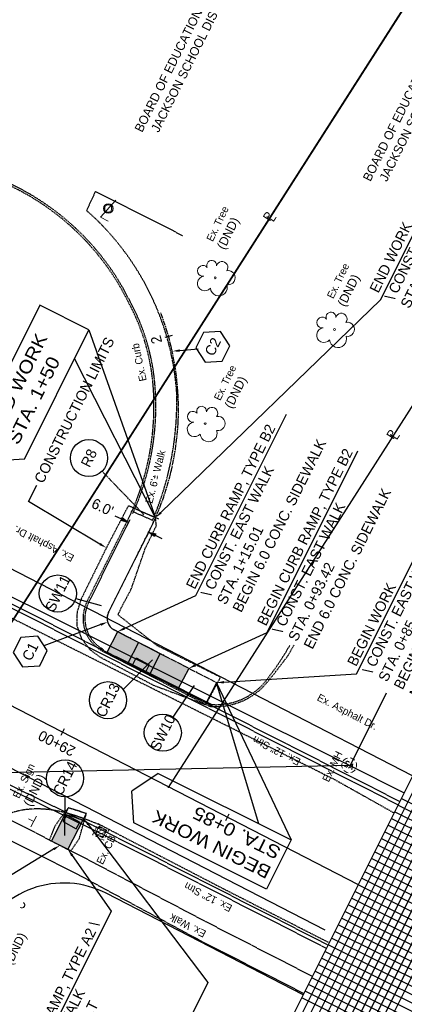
# Model space of a CAD drawing. Header units: feet. Extents: x 2248718 to 2249415, y 438111 to 438924.
# Tile 3 of 7: x 2248952 to 2249056, y 438387 to 438652. Entities that reach past the tile are written whole.
import ezdxf
from ezdxf import colors
from ezdxf.entities.mleader import LeaderData, LeaderLine
from ezdxf.math import Vec2, Vec3

# ---------------------------------------------------------------- set-up
doc = ezdxf.new("R2010")
doc.units = ezdxf.units.FT
doc.header["$MEASUREMENT"] = 0
doc.header["$PDMODE"] = 3
for name, pattern in [('CL', [2, 0.3, -0.15, 1.4, -0.15]), ('DGN Style 3', [0.19312, 0.137943, -0.055177]), ('OhDOT_USTN1', [0.055, 0.014, -0.041]), ('OhDOT_USTN2', [0.11, 0.069, -0.041]), ('OhDOT_USTN3', [0.22, 0.165, -0.055]), ('OhDOT_USTN5', [0.11, 0.055, -0.055]), ('REDO_Drainage01', [1.6, 0.85, -0.75]), ('rowex', [0]), ('sanex', [0]), ('shrublt', [0]), ('waterex', [0])]:
    doc.linetypes.add(name, pattern=pattern)
doc.layers.add('0_Mview', color=7, linetype='Continuous', plot=False)
for name, color, linetype in [('5PPBLDG-HAT', 253, 'Continuous'), ('DR_X_Cells', 151, 'OhDOT_USTN2'), ('DR_X_Storm_Sewer', 151, 'OhDOT_USTN5'), ('DV_X_Property_Line', 7, 'Continuous'), ('GE_P_CL', 7, 'CL'), ('GE_P_CL_Text', 7, 'Continuous'), ('LT_X_Foundation', 7, 'OhDOT_USTN1'), ('LT_X_Poles', 2, 'Continuous'), ('PF_P_Text', 7, 'Continuous'), ('PV_P_Construction_Limits', 203, 'DGN Style 3'), ('PV_P_Curb', 120, 'Continuous'), ('PV_P_EOP', 7, 'Continuous'), ('PV_P_Saw_Cut_Line', 62, 'Continuous'), ('PV_P_Walk', 231, 'Continuous'), ('PV_X_Curb', 120, 'OhDOT_USTN1'), ('PV_X_EOP', 7, 'OhDOT_USTN3'), ('PV_X_Text', 7, 'Continuous'), ('PV_X_Walk', 120, 'OhDOT_USTN5'), ('RD_X_Cells', 7, 'Continuous'), ('RW_X_Fee_RW', 6, 'rowex'), ('SH_Border', 7, 'Continuous'), ('SH_Data', 7, 'Continuous'), ('SN_X_Public', 3, 'Continuous'), ('TX_P_20', 7, 'Continuous'), ('UT_X_Misc_Cells', 7, 'Continuous'), ('UT_X_Sanitary_Cells', 3, 'Continuous'), ('UT_X_Sanitary_Line', 3, 'sanex'), ('UT_X_Water', 133, 'waterex'), ('VG_X_Cells', 3, 'Continuous'), ('VG_X_Shrub_Line_Lt', 3, 'shrublt')]:
    doc.layers.add(name, color=color, linetype=linetype)
doc.layers.add('SH_Major_Grid_Line', color=254, linetype='Continuous', transparency=0.3)
doc.layers.add('SH_Minor_Grid_Line', color=252, linetype='Continuous', transparency=0.5)
doc.styles.add('Font 70-Main Title', font='txt', dxfattribs={"width": 1.15, "height": 0.25})
doc.styles.add('Slanted-Normal', font='font31.shx', dxfattribs={"height": 0.14})
doc.styles.get("Standard").update_dxf_attribs({"font": 'arial.ttf'})
doc.styles.add('Straight-Normal', font='font30.shx', dxfattribs={"height": 0.14})
doc.dimstyles.new('Dec-2  Slanted', dxfattribs={"dimtxt": 0.14, "dimasz": 0.14, "dimexe": 0.07, "dimexo": 0.07, "dimgap": 0.07, "dimtad": 1, "dimzin": 3, "dimdsep": 46, "dimtxsty": 'Slanted-Normal', "dimblk": 'Dim1', "dimcen": 0, "dimclrd": 95, "dimclre": 95, "dimclrt": 7, "dimazin": 3, "dimtfac": 1, "dimtix": 1, "dimtofl": 0, "dimtmove": 1, "dimatfit": 3, "dimldrblk": 'Dim1', "dimfxl": 1, "dimtolj": 1, "dimtzin": 0, "dimlwd": -1, "dimlwe": -1, "dimarcsym": 0})

# ---------------------------------------------------------------- blocks, each defined once
blk = doc.blocks.new('TREE')
at = {"layer": 'VG_X_Cells', "color": 3, "linetype": 'Continuous', "lineweight": 0}
blk.add_circle((0, 0), 0.012, dxfattribs=at)
for centre, radius, start, end in [((-0.165, 0.093), 0.0735, 39.0625, 279.5412), ((-0.049, 0.168), 0.0658, 354.0047, 205.9741), ((0.091, 0.141), 0.0776, 323.83, 165.0376), ((-0.143, -0.077), 0.0987, 96.1722, 320.5737), ((0.173, 0.002), 0.0957, 259.1453, 101.4596), ((0.047, -0.13), 0.114, 184.9476, 19.4572)]:
    blk.add_arc(centre, radius, start, end, dxfattribs=at)
blk = doc.blocks.new('CB22B-X')
at = {"layer": 'Defpoints', "color": 20, "linetype": 'REDO_Drainage01', "lineweight": 0}
blk.add_lwpolyline([(-1, 1), (1, 1), (1, -1), (-1, -1), (-1, 1)], close=True, dxfattribs=at)
at = {"layer": 'DR_X_Cells', "color": 151, "linetype": 'Continuous', "lineweight": 0}
for p, q in [((-1.15, -0.61), (0.61, 1.15)), ((-1.15, 0.52), (-0.52, 1.15)), ((-0.55, -1.15), (1.15, 0.55)), ((0.58, -1.15), (1.15, -0.58))]:
    blk.add_line(p, q, dxfattribs=at)
at = {"layer": 'DR_X_Cells', "color": 151, "linetype": 'REDO_Drainage01', "lineweight": 0}
blk.add_lwpolyline([(-1.67, 1.67), (1.67, 1.67), (1.67, -1.67), (-1.67, -1.67), (-1.67, 1.67)], close=True, dxfattribs=at)
at = {"layer": 'DR_X_Cells', "color": 151, "linetype": 'Continuous', "lineweight": 0, "flags": 128}
blk.add_lwpolyline([(-1.15, 1.15), (1.15, 1.15), (1.15, -1.15), (-1.15, -1.15), (-1.15, 1.15)], close=True, dxfattribs=at)
blk = doc.blocks.new('SGN1P')
at = {"layer": 'SN_X_Public', "color": 3, "linetype": 'Continuous', "lineweight": 0}
for p, q in [((0, 0), (-0.08, 0)), ((0, 0.08), (0, -0.08))]:
    blk.add_line(p, q, dxfattribs=at)
blk = doc.blocks.new('SMH')
at = {"layer": 'Defpoints', "color": 3, "linetype": 'Continuous', "lineweight": 30}
blk.add_point((0, 0), dxfattribs=at)
at = {"layer": 'UT_X_Sanitary_Cells', "color": 3, "linetype": 'Continuous', "lineweight": 0, "flags": 128}
for points in [[(-0.017, 0.034), (-0.018, 0.036), (-0.02, 0.037), (-0.025, 0.039), (-0.032, 0.04), (-0.037, 0.04), (-0.039, 0.04), (-0.047, 0.038), (-0.054, 0.034), (-0.059, 0.029), (-0.06, 0.024), (-0.06, 0.02), (-0.059, 0.015), (-0.054, 0.011), (-0.019, -0.008), (-0.016, -0.01), (-0.015, -0.013), (-0.013, -0.017), (-0.013, -0.02), (-0.014, -0.024), (-0.015, -0.027), (-0.016, -0.03), (-0.017, -0.032), (-0.019, -0.034), (-0.02, -0.036), (-0.022, -0.037), (-0.025, -0.039), (-0.027, -0.039), (-0.032, -0.04), (-0.041, -0.04), (-0.047, -0.039), (-0.055, -0.034), (-0.06, -0.031)], [(0.01, -0.04), (0.036, 0.04), (0.06, -0.04)], [(0.054, -0.021), (0.017, -0.021)]]:
    blk.add_lwpolyline(points, dxfattribs=at)
at = {"layer": 'UT_X_Sanitary_Cells', "color": 3, "linetype": 'Continuous', "lineweight": 0}
for start, end in [(130.0806, 170.0721), (70.0577, 110.1061), (10.0169, 50.0392), (190.0169, 230.0392), (250.0577, 290.0473), (310.0114, 350.0264)]:
    blk.add_arc((0, 0), 0.1, start, end, dxfattribs=at)
blk = doc.blocks.new('DM')
at = {"layer": 'UT_X_Misc_Cells', "linetype": 'Continuous', "lineweight": 0}
h = blk.add_hatch(color=2, dxfattribs=at)
edge = h.paths.add_edge_path()
edge.add_arc((0, 0), 0.01, 0, 360)
at = {"layer": 'UT_X_Misc_Cells', "color": 2, "linetype": 'Continuous', "lineweight": 0}
blk.add_arc((0.04, 0), 0.04, 90, 270, dxfattribs=at)
blk = doc.blocks.new('LPOLE')
at = {"layer": 'LT_X_Poles', "color": 2, "linetype": 'Continuous', "lineweight": 0, "flags": 128}
blk.add_lwpolyline([(0.039, 0.148), (-0.039, -0.152), (0.079, -0.152)], dxfattribs=at)
at = {"layer": 'LT_X_Poles', "color": 2, "linetype": 'Continuous', "lineweight": 0}
blk.add_circle((0, 0), 0.065, dxfattribs=at)
blk = doc.blocks.new('Dim1')
h = blk.add_hatch(color=4)
h.dxf.hatch_style = 1
h.paths.add_polyline_path([(0, 0), (-1, -0.2), (-1, 0.2)])
at = {"color": 4}
blk.add_lwpolyline([(0, 0), (-1, -0.2), (-1, 0.2), (0, 0)], dxfattribs=at)
blk = doc.blocks.new('*D961')
at = {"layer": '0_Mview', "color": 95, "linetype": 'Continuous', "transparency": 16777216}
for p, q in [((2248979.6, 438517.72), (2248977.8, 438518.58)), ((2248981.68, 438517.42), (2248980.8, 438515.59)), ((2248987.05, 438514.74), (2248986.21, 438512.99)), ((2248988.62, 438513.39), (2248990.42, 438512.52))]:
    blk.add_line(p, q, dxfattribs=at)
at = {"layer": 'Defpoints', "color": 0, "transparency": 16777216}
for p in [(2248982.28, 438518.68, -1083.62), (2248987.65, 438516, -1083.62), (2248986.81, 438514.25)]:
    blk.add_point(p, dxfattribs=at)
at = {"layer": '0_Mview', "color": 95, "transparency": 16777216, "xscale": 2, "yscale": 2, "zscale": 2}
for p, rotation in [((2248981.41, 438516.85), 334.3479816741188), ((2248986.81, 438514.25), 154.3479816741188)]:
    blk.add_blockref('Dim1', p, dxfattribs=dict(at, rotation=rotation))
at = {"layer": '0_Mview', "color": 7, "transparency": 16777216, "insert": (2248974.4, 438520.96), "char_height": 2.8, "attachment_point": 5, "rotation": 334.348, "style": 'Slanted-Normal'}
blk.add_mtext("\\A1;6.0'", dxfattribs=at)

msp = doc.modelspace()

# ---------------------------------------------------------------- hatches: boundary and pattern name
at = {"layer": '5PPBLDG-HAT'}
h = msp.add_hatch(color=256, dxfattribs=at)
h.dxf.hatch_style = 1
h.paths.add_polyline_path([(2248991.894, 438480.473), (2248991.877, 438480.372), (2248990, 438476.749), (2248995.746, 438473.886), (2248997.62, 438477.522)])
h.paths.add_polyline_path([(2248990, 438476.749), (2248989.168, 438475.143), (2248994.913, 438472.269), (2248995.746, 438473.886)])
h.paths.add_polyline_path([(2248987.995, 438477.749), (2248987.167, 438476.144), (2248989.168, 438475.143), (2248990, 438476.749)])
h.paths.add_polyline_path([(2248989.922, 438481.489), (2248987.995, 438477.749), (2248990, 438476.749), (2248991.877, 438480.372), (2248991.894, 438480.473)])
h.paths.add_polyline_path([(2248984.091, 438484.494), (2248982.123, 438480.675), (2248983.317, 438480.08), (2248983.442, 438480.33), (2248986.998, 438478.497), (2248986.897, 438478.296), (2248987.995, 438477.749), (2248989.922, 438481.489)])
h.paths.add_polyline_path([(2248986.897, 438478.296), (2248986.091, 438476.682), (2248987.167, 438476.144), (2248987.995, 438477.749)])
h.paths.add_polyline_path([(2248982.123, 438480.675), (2248981.3, 438479.079), (2248986.091, 438476.682), (2248986.897, 438478.296)])
h.paths.add_polyline_path([(2248983.442, 438480.33), (2248983.317, 438480.08), (2248986.897, 438478.296), (2248986.998, 438478.497)], flags=17)
h.paths.add_polyline_path([(2248978.429, 438487.413), (2248976.421, 438483.516), (2248982.123, 438480.675), (2248984.091, 438484.494)])
h.paths.add_polyline_path([(2248976.421, 438483.516), (2248975.603, 438481.93), (2248981.3, 438479.079), (2248982.123, 438480.675)])
h = msp.add_hatch(color=256, dxfattribs=at)
h.dxf.hatch_style = 1
edge = h.paths.add_edge_path()
edge.add_line((2248964.516, 438438.565), (2248964.281, 438438.111))
edge.add_arc((2248950.271, 438385.435), 54.507, 69.77214, 75.1062, ccw=False)
edge.add_line((2248969.117, 438436.58), (2248969.348, 438437.028))
edge.add_spline(control_points=[(2248969.348, 438437.028), (2248968.751, 438437.248), (2248967.162, 438437.81), (2248965.537, 438438.3), (2248964.516, 438438.565)], knot_values=[5.4902425, 5.4902425, 5.4902425, 5.4902425, 7.395843, 10.5313609, 10.5313609, 10.5313609, 10.5313609], degree=3, periodic=0)
edge.add_arc((2248950.271, 438385.435), 55.007, 70.26212, 74.99199)
h.paths.add_polyline_path([(2248964.79, 438437.973), (2248968.291, 438436.037), (2248967.323, 438434.287), (2248963.822, 438436.222), (2248964.171, 438436.854), (2248964.184, 438437.921), (2248960.617, 438431), (2248965.067, 438428.72), (2248969.117, 438436.58, 0.0208593)])
h.paths.add_polyline_path([(2248964.79, 438437.973), (2248964.171, 438436.854), (2248964.162, 438436.035), (2248967.323, 438434.287), (2248968.291, 438436.037)], flags=17)
h.paths.add_polyline_path([(2248964.281, 438438.111), (2248964.184, 438437.921), (2248964.171, 438436.854), (2248964.79, 438437.973, 0.002418)])
h.paths.add_polyline_path([(2248964.171, 438436.854), (2248963.822, 438436.222), (2248964.162, 438436.035)], flags=17)

# ---------------------------------------------------------------- linework, layer by layer
at = {"layer": 'DR_X_Storm_Sewer'}
for points, elevation in [([(2248844.632, 438547.376), (2249054.069, 438440.774)], 1085.635), ([(2248845.078, 438548.271), (2249054.516, 438441.668)], 1085.635), ([(2248907.42, 438465.451), (2248974.105, 438432.979), (2249034.753, 438402.095)], 1084.321), ([(2248907.858, 438466.35), (2248974.551, 438433.874), (2249035.2, 438402.989)], 1084.321)]:
    msp.add_lwpolyline(points, dxfattribs=dict(at, elevation=elevation))
at = {"layer": 'DV_X_Property_Line'}
msp.add_line((2248834.428, 438526.944, 2171.273), (2249043.335, 438419.279, 2171.273), dxfattribs=at)
at = {"layer": 'DV_X_Property_Line', "elevation": 1083.62}
for points in [[(2248895.017, 438495.432), (2248895.017, 438495.432), (2248952.98, 438726.782), (2249064.358, 438669.38), (2248938.805, 438472.923)], [(2248992.203, 438445.345), (2248992.194, 438445.401), (2249117.756, 438641.829), (2249064.425, 438669.321), (2248938.863, 438472.893)]]:
    msp.add_lwpolyline(points, dxfattribs=at)
at = {"layer": 'GE_P_CL'}
for p, q in [((2248985.567, 438518.917, 2172.87), (2248974.272, 438530.668, 2172.87)), ((2248975.998, 438492.553, 2172.87), (2248987.209, 438515.001, 2172.87)), ((2249005.105, 438473.665, 2172.87), (2248977.526, 438487.878, 2172.87))]:
    msp.add_line(p, q, dxfattribs=at)
for centre, radius, start, end in [((2248922.292, 438547.421, 2172.87), 72.562, 333.46193, 20.92598), ((2248979.129, 438490.989, 2172.87), 3.5, 153.46193, 242.73467)]:
    msp.add_arc(centre, radius, start, end, dxfattribs=at)
at = {"layer": 'GE_P_CL_Text'}
for p, q in [((2248993.127, 438567.265, 2172.87), (2248991.201, 438566.726, 2172.87)), ((2248989.582, 438517.699, 2172.87), (2248987.754, 438518.509, 2172.87)), ((2248964.081, 438461.249, -2171.273), (2248963.165, 438459.471, -2171.273)), ((2249007.61, 438436.565, -2171.273), (2249008.526, 438438.343, -2171.273))]:
    msp.add_line(p, q, dxfattribs=at)
at = {"layer": 'GE_P_CL_Text', "elevation": 2172.87}
for points in [[(2249006.182, 438568.313), (2249001.586, 438568.035), (2248999.529, 438563.916), (2249002.068, 438560.076), (2249006.663, 438560.354), (2249008.72, 438564.472)], [(2248956.97, 438486.163), (2248952.375, 438485.885), (2248950.318, 438481.766), (2248952.856, 438477.925), (2248957.452, 438478.203), (2248959.509, 438482.322)]]:
    msp.add_lwpolyline(points, close=True, dxfattribs=at)
at = {"layer": 'GE_P_CL_Text'}
for centre in [(2248970.733, 438534.2, 2172.87), (2248962.345, 438497.689, 2172.87), (2248975.852, 438468.943, 2172.87), (2248990.642, 438460.188, 2172.87), (2248964.299, 438447.903, 2172.87)]:
    msp.add_circle(centre, 5, dxfattribs=at)
at = {"layer": 'LT_X_Foundation'}
for start, end in [(19.63145, 147.0248), (147.0248, 19.63145)]:
    msp.add_arc((2248975.915, 438601.457, 1086.57), 1.028, start, end, dxfattribs=at)
at = {"layer": 'PF_P_Text'}
for p, q in [((2248967.163, 438496.353, 2172.87), (2248974.065, 438494.438, 2172.87)), ((2248979.918, 438471.854, 2172.87), (2248987.844, 438479.826, 1086.014)), ((2248993.443, 438464.33, 2172.87), (2248999.19, 438472.889, 2172.87)), ((2248964.241, 438442.903, 2172.87), (2248964.121, 438432.505, 2172.87))]:
    msp.add_line(p, q, dxfattribs=at)
at = {"layer": 'PV_P_Construction_Limits', "elevation": 2172.87}
for points in [[(2248988.159, 438472.963), (2249002.212, 438467.753), (2249006.032, 438474.805), (2249006.096, 438475.191), (2248989.159, 438483.624), (2248978.557, 438491.959), (2248979.85, 438494.659), (2248982.145, 438498.919), (2248985.944, 438509.935), (2248988.904, 438515.974), (2248988.668, 438518.104), (2248982.725, 438520.736), (2248981.352, 438521.342), (2248975.429, 438510.012), (2248968.644, 438496.226), (2248967.516, 438492.723), (2248967.482, 438489.002), (2248968.696, 438485.584), (2248970.998, 438482.576), (2248973.755, 438480.554), (2248988.159, 438472.963)], [(2248970.04, 438438.371), (2248965.218, 438439.929), (2248963.407, 438437.628), (2248961.458, 438434.863), (2248960.065, 438431.283), (2248965.852, 438428.318), (2248968.149, 438431.702), (2248969.44, 438436.356), (2248970.04, 438438.371)]]:
    msp.add_lwpolyline(points, dxfattribs=at)
at = {"layer": 'PV_P_Curb'}
for centre, radius, start, end in [((2248922.292, 438547.421, 2171.895), 66.062, 333.46193, 336.17478), ((2248950.271, 438385.435, 2172.87), 54.507, 69.77214, 75.1062)]:
    msp.add_arc(centre, radius, start, end, dxfattribs=at)
at = {"layer": 'PV_P_EOP'}
msp.add_line((2248974.531, 438482.109), (2248988.794, 438474.759), dxfattribs=at)
msp.add_arc((2248950.271, 438385.435, 2172.87), 55.007, 69.70785, 74.99199, dxfattribs=at)
at = {"layer": 'PV_P_Saw_Cut_Line'}
for p, q in [((2248964.516, 438438.565, 2172.87), (2248965.218, 438439.929, 2172.87)), ((2248969.348, 438437.028, 2172.87), (2248970.04, 438438.371, 2172.87))]:
    msp.add_line(p, q, dxfattribs=at)
msp.add_arc((2248950.271, 438385.435, 2172.87), 56.507, 69.52186, 74.66176, dxfattribs=at)
at = {"layer": 'PV_P_Walk'}
for p, q in [((2248975.998, 438492.553, 2172.87), (2248987.209, 438515.001, 2172.87)), ((2248977.526, 438487.878, 2172.87), (2248991.771, 438480.536, 2172.87)), ((2248960.617, 438431, 2172.87), (2248964.516, 438438.565, 2172.87))]:
    msp.add_line(p, q, dxfattribs=at)
at = {"layer": 'PV_P_Walk', "elevation": 2172.87}
for points in [[(2248988.668, 438518.104), (2248982.725, 438520.736)], [(2248978.429, 438487.413), (2248975.451, 438481.635)], [(2248984.091, 438484.494), (2248981.113, 438478.717)], [(2248989.922, 438481.489), (2248986.945, 438475.711)], [(2248982.548, 438478.541), (2248983.442, 438480.33), (2248986.998, 438478.497), (2248986.104, 438476.708)], [(2248997.62, 438477.522), (2248994.642, 438471.744)], [(2249005.105, 438473.665), (2249002.127, 438467.887)], [(2248963.822, 438436.222), (2248964.79, 438437.973)], [(2248964.79, 438437.973), (2248968.291, 438436.037)], [(2248963.822, 438436.222), (2248967.323, 438434.287)], [(2248965.067, 438428.72), (2248969.348, 438437.028)], [(2248967.323, 438434.287), (2248968.291, 438436.037)]]:
    msp.add_lwpolyline(points, dxfattribs=at)
at = {"layer": 'PV_P_Walk'}
for centre, radius, start, end in [((2248922.292, 438547.421, 2171.895), 72.562, 333.46193, 336.10922), ((2248979.129, 438490.989, 2172.87), 3.5, 153.46193, 242.73467)]:
    msp.add_arc(centre, radius, start, end, dxfattribs=at)
at = {"layer": 'PV_X_Curb'}
msp.add_line((2248970.63, 438495.234, 2172.87), (2248981.841, 438517.682, 2172.87), dxfattribs=at)
at = {"layer": 'PV_X_Curb', "elevation": 1086.059}
msp.add_lwpolyline([(2248975.603, 438481.93), (2249003.924, 438467.76)], dxfattribs=at)
at = {"layer": 'PV_X_Curb'}
for centre, radius, start, end in [((2248920.368, 438546.089, 1085.895), 68.521, 26.46276, 67.30372), ((2248931.509, 438549.151, 1086.383), 57.227, 2.59551, 28.70923), ((2248918.648, 438548.13, 2172.87), 70.122, 335.70867, 2.95581), ((2248918.648, 438548.13, 2172.87), 70.122, 332.94766, 332.98898), ((2248979.129, 438490.989, 2172.87), 9.5, 153.46193, 242.73467), ((2248966.043, 438516.744, 1085.937), 67.459, 322.44253, 330.75685), ((2249004.934, 438485.156, 1085.957), 17.425, 266.67675, 326.83769)]:
    msp.add_arc(centre, radius, start, end, dxfattribs=at)
at = {"layer": 'PV_X_EOP'}
for p, q in [((2248970.183, 438495.457, 2172.87), (2248981.394, 438517.905, 2172.87)), ((2249036.918, 438447.585, 1085.546), (2249052.969, 438438.57, 1085.546)), ((2248974.444, 438434.999, 1083.904), (2249007.008, 438418.114, 1083.904)), ((2249007.008, 438418.114, 1083.904), (2249035.498, 438403.586, 1083.904))]:
    msp.add_line(p, q, dxfattribs=at)
for points, elevation in [([(2248917.532, 438506.789), (2248918.97, 438505.855), (2248922.566, 438504.686), (2248946.891, 438492.601), (2249036.918, 438447.585)], 1085.546), ([(2248993.301, 438472.436), (2249003.246, 438467.31)], 1087.653)]:
    msp.add_lwpolyline(points, dxfattribs=dict(at, elevation=elevation))
for points in [[(2249020.074, 438475.332), (2249024.381, 438480.946), (2249026.004, 438483.844)], [(2248988.794, 438474.759), (2248993.301, 438472.436)]]:
    msp.add_lwpolyline(points, dxfattribs=at)
for centre, radius, start, end in [((2248920.368, 438546.089, 1085.895), 68.021, 26.46276, 67.30372), ((2248931.509, 438549.151, 1086.383), 56.727, 2.59551, 28.70923), ((2248917.365, 438548.21, 2170.92), 70.899, 337.20053, 2.83782), ((2248979.129, 438490.989, 2172.87), 10, 153.46193, 242.73467), ((2249004.934, 438485.156, 1089.349), 17.925, 264.59473, 326.83769)]:
    msp.add_arc(centre, radius, start, end, dxfattribs=at)
msp.add_spline([(2248974.444, 438434.999, 1083.904), (2248967.545, 438437.662, 1083.904), (2248954.454, 438439.532, 1083.904), (2248944.499, 438435.898, 1083.904), (2248938.902, 438430.399, 1083.904)], degree=3, dxfattribs=at)
at = {"layer": 'PV_X_Walk'}
for p, q in [((2248987.865, 438517.396, 2172.87), (2248982.736, 438519.674, 2172.87)), ((2248970.077, 438426.154, 1084.051), (2248947.572, 438437.683, 1084.051)), ((2248942.831, 438434.544, 1084.051), (2248968.101, 438421.805, 1084.051)), ((2249002.276, 438409.213, 1084.051), (2248970.077, 438426.154, 1084.051)), ((2248968.101, 438421.805, 1084.051), (2249000.135, 438404.498, 1084.051)), ((2249030.958, 438394.496, 1084.051), (2249002.276, 438409.213, 1084.051)), ((2249000.135, 438404.498, 1084.051), (2249028.668, 438389.91, 1084.051))]:
    msp.add_line(p, q, dxfattribs=at)
at = {"layer": 'PV_X_Walk', "elevation": 1086.644}
msp.add_lwpolyline([(2248970.125, 438600.889), (2248972.516, 438606.065), (2248996.073, 438594.121)], dxfattribs=at)
at = {"layer": 'PV_X_Walk'}
for centre, radius, start, end in [((2248922.652, 438546.867, 1087.018), 71.917, 4.25783, 48.69107), ((2248913.355, 438549.332, 1086.653), 81.066, 336.79983, 2.03226)]:
    msp.add_arc(centre, radius, start, end, dxfattribs=at)
at = {"layer": 'RW_X_Fee_RW'}
for p, q in [((2249057.967, 438448.577, 1083.62), (2248849.06, 438556.242, 1083.62)), ((2249028.476, 438389.526, 1083.62), (2248975.366, 438416.898, 1083.62))]:
    msp.add_line(p, q, dxfattribs=at)
msp.add_arc((2248963.913, 438394.676, 1083.62), 25, 62.73462, 156.72628, dxfattribs=at)
at = {"layer": 'SH_Border', "color": 7, "linetype": 'Continuous'}
for p, q in [((2248970.743, 438568.776, 2172.87), (2248988.668, 438518.104, 2172.87)), ((2248988.668, 438518.104, 2172.87), (2248966.871, 438561.022, 2172.87)), ((2248953.331, 438533.909, 2172.87), (2248944.787, 438533.392, 2172.87)), ((2249016.514, 438435.662, 321.756), (2249005.105, 438473.665, 2172.87)), ((2249005.105, 438473.665, 2172.87), (2249025.205, 438431.322, 321.756)), ((2248989.424, 438449.191, 321.756), (2248982.283, 438444.472, 321.756)), ((2248982.8, 438435.929, 321.756), (2248982.283, 438444.472, 321.756))]:
    msp.add_line(p, q, dxfattribs=at)
at = {"layer": 'SH_Border', "color": 7, "linetype": 'Continuous', "flags": 128}
for points, elevation in [([(2248953.331, 438533.909), (2248970.743, 438568.776), (2248957.481, 438575.399), (2248940.068, 438540.532)], 2172.87), ([(2248989.424, 438449.191), (2249025.205, 438431.322), (2249018.582, 438418.059), (2248982.8, 438435.929)], 321.756)]:
    msp.add_lwpolyline(points, dxfattribs=dict(at, elevation=elevation))
at = {"layer": 'SH_Data', "color": 7, "linetype": 'Continuous'}
msp.add_line((2249166.599, 438666.099, 2172.87), (2248952.125, 438236.643, 2172.87), dxfattribs=at)
at = {"layer": 'SH_Major_Grid_Line', "color": 254, "linetype": 'Continuous'}
for p, q in [((2248970.017, 438227.707, 2172.87), (2249184.492, 438657.163, 2172.87)), ((2249211.454, 438353.041, 2172.87), (2249050.419, 438433.463, 2172.87)), ((2249202.518, 438335.148, 2172.87), (2249041.483, 438415.571, 2172.87)), ((2249193.582, 438317.255, 2172.87), (2249032.547, 438397.678, 2172.87))]:
    msp.add_line(p, q, dxfattribs=at)
at = {"layer": 'SH_Minor_Grid_Line', "color": 252, "linetype": 'Continuous'}
for p, q in [((2248953.914, 438235.749, 2172.87), (2249168.389, 438665.206, 2172.87)), ((2248955.703, 438234.856, 2172.87), (2249170.178, 438664.312, 2172.87)), ((2248957.492, 438233.962, 2172.87), (2249171.967, 438663.418, 2172.87)), ((2248959.282, 438233.069, 2172.87), (2249173.756, 438662.525, 2172.87)), ((2248961.071, 438232.175, 2172.87), (2249175.546, 438661.631, 2172.87)), ((2248962.86, 438231.282, 2172.87), (2249177.335, 438660.738, 2172.87)), ((2248964.649, 438230.388, 2172.87), (2249179.124, 438659.844, 2172.87)), ((2248966.439, 438229.494, 2172.87), (2249180.914, 438658.951, 2172.87)), ((2248968.228, 438228.601, 2172.87), (2249182.703, 438658.057, 2172.87)), ((2248971.807, 438226.814, 2172.87), (2249186.281, 438656.27, 2172.87)), ((2248973.596, 438225.92, 2172.87), (2249188.071, 438655.376, 2172.87)), ((2249215.028, 438360.198, 2172.87), (2249053.993, 438440.621, 2172.87)), ((2249215.921, 438361.987, 2172.87), (2249054.887, 438442.41, 2172.87)), ((2249214.134, 438358.409, 2172.87), (2249053.099, 438438.831, 2172.87)), ((2249212.347, 438354.83, 2172.87), (2249051.312, 438435.253, 2172.87)), ((2249213.241, 438356.62, 2172.87), (2249052.206, 438437.042, 2172.87)), ((2249210.56, 438351.252, 2172.87), (2249049.525, 438431.674, 2172.87)), ((2249208.773, 438347.673, 2172.87), (2249047.738, 438428.096, 2172.87)), ((2249209.666, 438349.462, 2172.87), (2249048.631, 438429.885, 2172.87)), ((2249207.879, 438345.884, 2172.87), (2249046.844, 438426.306, 2172.87)), ((2249206.092, 438342.305, 2172.87), (2249045.057, 438422.728, 2172.87)), ((2249206.986, 438344.095, 2172.87), (2249045.951, 438424.517, 2172.87)), ((2249205.198, 438340.516, 2172.87), (2249044.164, 438420.939, 2172.87)), ((2249203.411, 438336.937, 2172.87), (2249042.376, 438417.36, 2172.87)), ((2249204.305, 438338.727, 2172.87), (2249043.27, 438419.149, 2172.87)), ((2249200.731, 438331.57, 2172.87), (2249039.696, 438411.992, 2172.87)), ((2249201.624, 438333.359, 2172.87), (2249040.589, 438413.781, 2172.87)), ((2249199.837, 438329.78, 2172.87), (2249038.802, 438410.203, 2172.87)), ((2249198.05, 438326.202, 2172.87), (2249037.015, 438406.624, 2172.87)), ((2249198.943, 438327.991, 2172.87), (2249037.908, 438408.414, 2172.87)), ((2249197.156, 438324.413, 2172.87), (2249036.121, 438404.835, 2172.87)), ((2249195.369, 438320.834, 2172.87), (2249034.334, 438401.256, 2172.87)), ((2249196.263, 438322.623, 2172.87), (2249035.228, 438403.046, 2172.87)), ((2249194.475, 438319.045, 2172.87), (2249033.441, 438399.467, 2172.87)), ((2249192.688, 438315.466, 2172.87), (2249031.653, 438395.889, 2172.87)), ((2249191.795, 438313.677, 2172.87), (2249030.76, 438394.099, 2172.87)), ((2249190.008, 438310.098, 2172.87), (2249028.973, 438390.521, 2172.87)), ((2249190.901, 438311.888, 2172.87), (2249029.866, 438392.31, 2172.87)), ((2249189.114, 438308.309, 2172.87), (2249028.079, 438388.732, 2172.87))]:
    msp.add_line(p, q, dxfattribs=at)
at = {"layer": 'UT_X_Sanitary_Line'}
for points, elevation in [([(2248936.427, 438503.445), (2249040.875, 438451.398)], 1086.014), ([(2249041.229, 438451.398), (2249050.973, 438470.934)], 1085.03), ([(2249040.875, 438451.398), (2249055.677, 438443.993)], 1085.603)]:
    msp.add_lwpolyline(points, dxfattribs=dict(at, elevation=elevation))
at = {"layer": 'UT_X_Sanitary_Line', "elevation": 1085.202, "flags": 128}
msp.add_lwpolyline([(2248883.57, 438348.846), (2248930.276, 438449.125), (2249040.875, 438451.398)], dxfattribs=at)
at = {"layer": 'UT_X_Water'}
msp.add_line((2248827.725, 438513.523), (2249034.346, 438407.036), dxfattribs=at)

# ---------------------------------------------------------------- block references
at = {"layer": 'GE_P_CL', "color": 1, "xscale": 20, "yscale": 20, "zscale": 20}
for name, p, rotation in [('LPOLE', (2248975.937, 438601.455, 2172.483), 331.9626624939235), ('DM', (2248953.288, 438413.316, 1084.525), 146.0219327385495)]:
    msp.add_blockref(name, p, dxfattribs=dict(at, rotation=rotation))
at = {"layer": 'LT_X_Foundation', "rotation": 332.9888311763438}
msp.add_blockref('CB22B-X', (2248973.974, 438433.426, 1084.582), dxfattribs=at)
msp.add_blockref('CB22B-X', (2248973.974, 438433.426, 1084.582), dxfattribs=at)
at = {"layer": 'RD_X_Cells', "xscale": 20, "yscale": 20, "zscale": 20, "rotation": 332.7346172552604}
msp.add_blockref('SGN1P', (2248955.841, 438436.237, 1084.519), dxfattribs=at)
at = {"layer": 'UT_X_Sanitary_Cells', "xscale": 20, "yscale": 20, "zscale": 20, "rotation": 332.7346172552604}
msp.add_blockref('SMH', (2249040.875, 438451.398, 1085.603), dxfattribs=at)
at = {"layer": 'VG_X_Shrub_Line_Lt', "xscale": 20, "yscale": 20, "zscale": 20}
for p in [(2249004.795, 438582.782, 1092.141), (2249036.928, 438568.853, 1092.141), (2249002.055, 438543.475, 1092.141)]:
    msp.add_blockref('TREE', p, dxfattribs=at)

# ---------------------------------------------------------------- texts
at = {"layer": 'GE_P_CL_Text', "style": 'Slanted-Normal'}
for s, insert, char_height, width, attachment_point, rotation in [('\\pxqc;BOARD OF EDUCATION OF THE JACKSON SCHOOL DISTRICT', (2248979.787, 438616.619, 2172.87), 2.4, 63.18205, 1, 63.46198), ('\\pxqc;BOARD OF EDUCATION OF THE JACKSON SCHOOL DISTRICT', (2249041.322, 438603.384, 2172.87), 2.4, 63.18205, 1, 63.46198), ('END WORK\\P\\\\ CONST. EAST WALK\\PSTA. 1+50.00\\PN=438518.1037\\PE=2248988.6678 \\PEND 6.0 CONC. SIDEWALK', (2249046.222, 438579.732, 2172.87), 2.8, 57.4825, 1, 63.46198), ('2', (2248990.238, 438566.456, 2172.87), 2.8, 30.81744, 8, 105.65006), ('C2', (2249004.125, 438564.194, 2172.87), 2.8, 57.4825, 5, 63.46198), ('END CURB RAMP, TYPE B2\\P\\\\ CONST. EAST WALK\\PSTA. 1+15.01\\PBEGIN 6.0 CONC. SIDEWALK', (2248996.747, 438499.884, 2172.87), 2.8, 57.4825, 1, 63.46198), ('R8', (2248970.733, 438534.2, 2172.87), 2.8, 57.4825, 5, 63.46198), ('BEGIN CURB RAMP, TYPE B2\\P\\\\ CONST. EAST WALK\\PSTA. 0+93.42\\PEND 6.0 CONC. SIDEWALK', (2249015.938, 438489.994, 2172.87), 2.8, 57.4825, 1, 63.46198), ("BEGIN WORK\\P\\\\ CONST. EAST WALK\\PSTA. 0+85\\PBEGIN 6.0' CONC SIDEWALK\\PN= 438473.6647\\PE= 2249005.1047", (2249040.224, 438479.085, 2172.87), 2.8, 57.4825, 1, 63.46198), ('SW11', (2248962.345, 438497.689, 2172.87), 2.8, 57.4825, 5, 63.46198), ('C1', (2248954.913, 438482.044, 2172.87), 2.8, 57.4825, 5, 63.46198), ('CR13', (2248975.852, 438468.943, 2172.87), 2.8, 57.4825, 5, 63.46198), ('SW10', (2248990.642, 438460.188, 2172.87), 2.8, 57.4825, 5, 63.46198), ('29+00', (2248962.707, 438458.582, -2171.273), 2.8, 30.81744, 8, 152.73467), ('CR14', (2248964.299, 438447.903, 2172.87), 2.8, 57.4825, 5, 63.46198), ("BEGIN CURB RAMP, TYPE A2 \\\\ CONST. EAST WALK\\PSTA. 1+00, 58.29' LT\\PN=  438428.7202\\PE= 2248965.0666", (2248946.746, 438360.773, 2172.87), 2.8, 58.90572, 1, 63.46198)]:
    msp.add_mtext(s, dxfattribs=dict(at, insert=insert, char_height=char_height, width=width, attachment_point=attachment_point, rotation=rotation))
at = {"layer": 'PV_P_Construction_Limits', "insert": (2248955.859, 438528.401, 7.039), "char_height": 2.8, "width": 55.63918, "attachment_point": 1, "rotation": 63.46198, "style": 'Slanted-Normal'}
msp.add_mtext('CONSTRUCTION LIMITS', dxfattribs=at)
at = {"layer": 'PV_X_Text', "char_height": 2, "width": 725.59682, "attachment_point": 1, "style": 'Straight-Normal'}
for s, insert, rotation in [('Ex. Tree', (2249002.293, 438593.231, 2172.87), 64.23394), ('Ex. Tree', (2249034.773, 438577.844, 2172.87), 64.23394), ('Ex. Curb', (2248984.348, 438554.697, 2172.87), 102.02986), ('Ex. Tree', (2249004.312, 438550.377, 2172.87), 64.23394), ("Ex. 6'{\\fISOCPEUR|b0|i0|c0|p34;%%P} Walk", (2248985.865, 438522.288, 2172.87), 75.87497), ('Ex. Asphalt Dr.', (2248966.024, 438506.126, 1086.254), 152.73462), ('Ex. Asphalt Dr.', (2249032.927, 438470.778, 1086.254), 332.73462), ('Ex. 12" Stm', (2249027.053, 438451.209), 152.73462), ('Ex. MH', (2249033.524, 438447.57, 2172.87), 64.23394), ('Ex. Sign', (2248950.087, 438443.157, 2172.87), 64.23394), ('Ex. CB', (2248972.652, 438425.347, 2172.87), 64.23394), ('Ex. 12" Stm', (2249008.621, 438411.779), 152.73462), ('Ex. Walk', (2249001.596, 438404.885, 2171.273), 152.73462)]:
    msp.add_mtext(s, dxfattribs=dict(at, insert=insert, rotation=rotation))
at = {"layer": 'SH_Border', "color": 7, "linetype": 'Continuous', "char_height": 3.5, "width": 166.82926, "attachment_point": 1, "style": 'Font 70-Main Title'}
for s, insert, rotation in [('END WORK\\PSTA. 1+50', (2248943.299, 438541.696, 2172.87), 63.46198), ('BEGIN WORK\\PSTA. 0+85', (2249018.603, 438420.698, 321.756), 153.46198)]:
    msp.add_mtext(s, dxfattribs=dict(at, insert=insert, rotation=rotation))
at = {"layer": 'TX_P_20', "char_height": 2.4, "width": 87.36758, "attachment_point": 1, "style": 'Slanted-Normal'}
for s, insert, rotation in [('\\pxt1;P', (2249017.445, 438599.086, 2172.87), 57.51401), ('\\pxt1;(DND)', (2249005.105, 438591.258, 2172.87), 63.46198), ('\\pxt1;L', (2249018.394, 438598.928, 2172.87), 57.51401), ('\\pxt1;(DND)', (2249037.585, 438575.871, 2172.87), 63.46198), ('\\pxt1;(DND)', (2249007.124, 438548.404, 2172.87), 63.46198), ('\\pxt1;P', (2249050.726, 438540.357, 2172.87), 57.377), ('\\pxt1;L', (2249051.675, 438540.196, 2172.87), 57.377), ('\\pxt1;(DND)', (2248952.899, 438441.184, 2172.87), 63.46198), ('\\pxt1;(DND)', (2248947.747, 438398.486, 2172.87), 63.46198)]:
    msp.add_mtext(s, dxfattribs=dict(at, insert=insert, rotation=rotation))

# ---------------------------------------------------------------- dimensions: what is measured, and where the dimension line sits
at = {"layer": '0_Mview'}
dim = msp.add_linear_dim(base=(2248986.814, 438514.255), p1=(2248982.285, 438518.682, -1083.62), p2=(2248987.653, 438516.001, -1083.62), angle=334.34798, text="6.0'", dimstyle='Dec-2  Slanted', override={"dimtxt": 0.12, "dimasz": 0.1, "dimpost": "'"}, dxfattribs=at)
dim.commit()
dim.dimension.update_dxf_attribs({"geometry": '*D961', "text_midpoint": (2248973.19, 438518.438), "dimtype": 160})

# ---------------------------------------------------------------- leaders
at = {"layer": 'GE_P_CL_Text'}
ml = msp.add_multileader_mtext('Standard', dxfattribs=at)
ml.set_content('', color=256)
ml.set_leader_properties(color=256)
ml.build(insert=Vec2(0, 0))
ml.multileader.update_dxf_attribs({"dogleg_length": 0, "arrow_head_size": 2, "scale": 20})
ctx = ml.context
ctx.base_point, ctx.scale, ctx.char_height, ctx.arrow_head_size, ctx.landing_gap_size, ctx.plane_origin, ctx.plane_x_axis, ctx.plane_y_axis = Vec3(2249000.131, 438563.666, 2172.87), 20, 3.6, 2, 1.8, Vec3(2248993.208, 438562.983, 2172.87), Vec3(0.4467916, 0.8946381), Vec3(-0.8946381, 0.4467916)
notes = []
notes.append((ctx, [(0, (1, 1, 0), (2249000.131, 438563.666, 2172.87), (0.0476674, 0.9988633), 0, [(0, [(2248993.208, 438562.983, 2172.87)], 0, [])])]))
ctx.mtext.insert, ctx.mtext.text_direction, ctx.mtext.flow_direction = Vec3(2248999.325, 438566.081, 2172.87), Vec3(0.4467916, 0.8946381), 5
ml = msp.add_multileader_mtext('Standard', dxfattribs=at)
ml.set_content('', color=256)
ml.set_leader_properties(color=256)
ml.build(insert=Vec2(0, 0))
ml.multileader.update_dxf_attribs({"dogleg_length": 0, "arrow_head_size": 2, "scale": 20})
ctx = ml.context
ctx.base_point, ctx.scale, ctx.char_height, ctx.arrow_head_size, ctx.landing_gap_size, ctx.plane_origin, ctx.plane_x_axis, ctx.plane_y_axis = Vec3(2248956.93, 438480.412, 2172.87), 20, 3.6, 2, 1.8, Vec3(2248975.77, 438490.001, 2172.87), Vec3(0.4467916, 0.8946381), Vec3(-0.8946381, 0.4467916)
ctx.text_align_type = 2
notes.append((ctx, [(1, (1, 1, 0), (2248958.538, 438483.632, 2172.87), (-0.4467916, -0.8946381), 0, [(0, [(2248975.77, 438490.001, 2172.87)], 0, [])])]))
ctx.mtext.insert, ctx.mtext.text_direction, ctx.mtext.alignment, ctx.mtext.flow_direction = Vec3(2248956.124, 438482.826, 2172.87), Vec3(0.4467916, 0.8946381), 3, 5
at = {"layer": 'PV_P_Construction_Limits', "linetype": 'Continuous'}
ml = msp.add_multileader_mtext('Standard', dxfattribs=at)
ml.set_content('', color=256)
ml.set_leader_properties()
ml.build(insert=Vec2(0, 0))
ml.multileader.update_dxf_attribs({"dogleg_length": 0.25, "arrow_head_size": 2, "scale": 20})
ctx = ml.context
ctx.base_point, ctx.scale, ctx.char_height, ctx.arrow_head_size, ctx.landing_gap_size, ctx.plane_origin, ctx.plane_x_axis, ctx.plane_y_axis = Vec3(2248956.656, 438526.925, 1089.955), 20, 2, 2, 1.8, Vec3(2248982.564, 438589.268, 1089.955), Vec3(0.4467916, 0.8946381), Vec3(-0.8946381, 0.4467916)
notes.append((ctx, [(1, (1, 1, 0), (2248954.422, 438522.452, 1089.955), (0.4467916, 0.8946381), 5, [(0, [(2248975.429, 438510.012, 1089.955)], 0, [])])]))
ctx.mtext.insert, ctx.mtext.text_direction, ctx.mtext.flow_direction = Vec3(2248956.566, 438528.982, 1089.955), Vec3(0.4467916, 0.8946381), 5
ml = msp.add_multileader_mtext('Standard', dxfattribs=at)
ml.set_content('', color=256)
ml.set_leader_properties()
ml.build(insert=Vec2(0, 0))
ml.multileader.update_dxf_attribs({"dogleg_length": 0.25, "arrow_head_size": 2, "scale": 20})
ctx = ml.context
ctx.base_point, ctx.scale, ctx.char_height, ctx.arrow_head_size, ctx.landing_gap_size, ctx.plane_origin, ctx.plane_x_axis, ctx.plane_y_axis = Vec3(2248936.566, 438408.419, 2172.87), 20, 2, 2, 1.8, Vec3(2248928.648, 438426.499, 2172.87), Vec3(0.4467916, 0.8946381), Vec3(-0.8946381, 0.4467916)
ctx.text_align_type = 2
notes.append((ctx, [(0, (1, 1, 0), (2248940.408, 438416.113, 2172.87), (-0.4467916, -0.8946381), 5, [(0, [(2248962.919, 438429.821, 2172.87)], 0, [])])]))
ctx.mtext.insert, ctx.mtext.text_direction, ctx.mtext.alignment, ctx.mtext.flow_direction = Vec3(2248936.476, 438410.476, 2172.87), Vec3(0.4467916, 0.8946381), 3, 5
at = {"layer": 'TX_P_20'}
ml = msp.add_multileader_mtext('Standard', dxfattribs=at)
ml.set_content('', color=256)
ml.set_leader_properties()
ml.build(insert=Vec2(0, 0))
ml.multileader.update_dxf_attribs({"dogleg_length": 3, "arrow_head_size": 2, "scale": 20})
ctx = ml.context
ctx.base_point, ctx.scale, ctx.char_height, ctx.arrow_head_size, ctx.landing_gap_size, ctx.plane_origin, ctx.plane_x_axis, ctx.plane_y_axis = Vec3(2249076.144, 438630.555, 3262.121), 20, 3.6, 2, 1.8, Vec3(2249005.046, 438556.161, 3262.121), Vec3(0.4467916, 0.8946381), Vec3(-0.8946381, 0.4467916)
notes.append((ctx, [(0, (1, 1, 0), (2249049.337, 438576.876, 3262.121), (0.4467916, 0.8946381), 60, [(0, [(2248988.668, 438518.104, 3262.121)], 0, [])])]))
ctx.mtext.insert, ctx.mtext.text_direction, ctx.mtext.flow_direction = Vec3(2249075.338, 438632.969, 3262.121), Vec3(0.4467916, 0.8946381), 5
ml = msp.add_multileader_mtext('Standard', dxfattribs=at)
ml.set_content('', color=256)
ml.set_leader_properties()
ml.build(insert=Vec2(0, 0))
ml.multileader.update_dxf_attribs({"dogleg_length": 3, "arrow_head_size": 2, "scale": 20})
ctx = ml.context
ctx.base_point, ctx.scale, ctx.char_height, ctx.arrow_head_size, ctx.landing_gap_size, ctx.plane_origin, ctx.plane_x_axis, ctx.plane_y_axis = Vec3(2249023.994, 438546.055, 2172.87), 20, 3.6, 2, 1.8, Vec3(2248969.869, 438489.577, 2172.87), Vec3(0.4467916, 0.8946381), Vec3(-0.8946381, 0.4467916)
notes.append((ctx, [(0, (1, 1, 0), (2248999.554, 438497.118, 2172.87), (0.4467916, 0.8946381), 54.7, [(0, [(2248978.429, 438487.413, 2172.87)], 0, [])])]))
ctx.mtext.insert, ctx.mtext.text_direction, ctx.mtext.flow_direction = Vec3(2249023.188, 438548.47, 2172.87), Vec3(0.4467916, 0.8946381), 5
ml = msp.add_multileader_mtext('Standard', dxfattribs=at)
ml.set_content('', color=256)
ml.set_leader_properties()
ml.build(insert=Vec2(0, 0))
ml.multileader.update_dxf_attribs({"dogleg_length": 3, "arrow_head_size": 2, "scale": 20})
ctx = ml.context
ctx.base_point, ctx.scale, ctx.char_height, ctx.arrow_head_size, ctx.landing_gap_size, ctx.plane_origin, ctx.plane_x_axis, ctx.plane_y_axis = Vec3(2249043.185, 438536.164, 2172.87), 20, 3.6, 2, 1.8, Vec3(2248989.061, 438479.687, 2172.87), Vec3(0.4467916, 0.8946381), Vec3(-0.8946381, 0.4467916)
notes.append((ctx, [(0, (1, 1, 0), (2249018.746, 438487.228, 2172.87), (0.4467916, 0.8946381), 54.7, [(0, [(2248997.62, 438477.522, 2172.87)], 0, [])])]))
ctx.mtext.insert, ctx.mtext.text_direction, ctx.mtext.flow_direction = Vec3(2249042.379, 438538.579, 2172.87), Vec3(0.4467916, 0.8946381), 5
ml = msp.add_multileader_mtext('Standard', dxfattribs=at)
ml.set_content('', color=256)
ml.set_leader_properties()
ml.build(insert=Vec2(0, 0))
ml.multileader.update_dxf_attribs({"dogleg_length": 3, "arrow_head_size": 2, "scale": 20})
ctx = ml.context
ctx.base_point, ctx.scale, ctx.char_height, ctx.arrow_head_size, ctx.landing_gap_size, ctx.plane_origin, ctx.plane_x_axis, ctx.plane_y_axis = Vec3(2249069.674, 438529.745, 2172.87), 20, 3.6, 2, 1.8, Vec3(2248986.548, 438488.436, 2172.87), Vec3(0.4467916, 0.8946381), Vec3(-0.8946381, 0.4467916)
notes.append((ctx, [(0, (1, 1, 0), (2249042.867, 438476.067, 2172.87), (0.4467916, 0.8946381), 60, [(0, [(2249005.105, 438473.665, 2172.87)], 0, [])])]))
ctx.mtext.insert, ctx.mtext.text_direction, ctx.mtext.flow_direction = Vec3(2249068.868, 438532.16, 2172.87), Vec3(0.4467916, 0.8946381), 5
ml = msp.add_multileader_mtext('Standard', dxfattribs=at)
ml.set_content('', color=256)
ml.set_leader_properties()
ml.build(insert=Vec2(0, 0))
ml.multileader.update_dxf_attribs({"dogleg_length": 3, "arrow_head_size": 2, "scale": 20})
ctx = ml.context
ctx.base_point, ctx.scale, ctx.char_height, ctx.arrow_head_size, ctx.landing_gap_size, ctx.plane_origin, ctx.plane_x_axis, ctx.plane_y_axis = Vec3(2248974.4, 438335.984, 2172.87), 20, 3.6, 2, 1.8, Vec3(2248899.121, 438339.642, 2172.87), Vec3(0.4467916, 0.8946381), Vec3(-0.8946381, 0.4467916)
ctx.text_align_type = 2
notes.append((ctx, [(1, (1, 1, 0), (2249002.816, 438392.883, 2172.87), (-0.4467916, -0.8946381), 60, [(0, [(2248969.348, 438437.028, 2172.87)], 0, [])])]))
ctx.mtext.insert, ctx.mtext.text_direction, ctx.mtext.alignment, ctx.mtext.flow_direction = Vec3(2248973.594, 438338.399, 2172.87), Vec3(0.4467916, 0.8946381), 3, 5
ml = msp.add_multileader_mtext('Standard', dxfattribs=at)
ml.set_content('', color=256)
ml.set_leader_properties()
ml.build(insert=Vec2(0, 0))
ml.multileader.update_dxf_attribs({"dogleg_length": 3, "arrow_head_size": 2, "scale": 20})
ctx = ml.context
ctx.base_point, ctx.scale, ctx.char_height, ctx.arrow_head_size, ctx.landing_gap_size, ctx.plane_origin, ctx.plane_x_axis, ctx.plane_y_axis = Vec3(2248948.273, 438355.207, 2172.87), 20, 3.6, 2, 1.8, Vec3(2248872.994, 438358.864, 2172.87), Vec3(0.4467916, 0.8946381), Vec3(-0.8946381, 0.4467916)
ctx.text_align_type = 2
notes.append((ctx, [(1, (1, 1, 0), (2248976.689, 438412.106, 2172.87), (-0.4467916, -0.8946381), 60, [(0, [(2248965.067, 438428.72, 2172.87)], 0, [])])]))
ctx.mtext.insert, ctx.mtext.text_direction, ctx.mtext.alignment, ctx.mtext.flow_direction = Vec3(2248947.467, 438357.621, 2172.87), Vec3(0.4467916, 0.8946381), 3, 5
for ctx, leaders in notes:
    for number, flags, end, landing, length, lines in leaders:
        leader = LeaderData()
        leader.index, (leader.has_last_leader_line, leader.has_dogleg_vector, leader.attachment_direction) = number, flags
        leader.last_leader_point, leader.dogleg_vector, leader.dogleg_length = Vec3(end), Vec3(landing), length
        for number, points, colour, breaks in lines:
            line = LeaderLine()
            line.index, line.vertices, line.color, line.breaks = number, Vec3.list(points), colors.encode_raw_color(colour), breaks
            leader.lines.append(line)
        ctx.leaders.append(leader)

doc.saveas('drawing.dxf')
